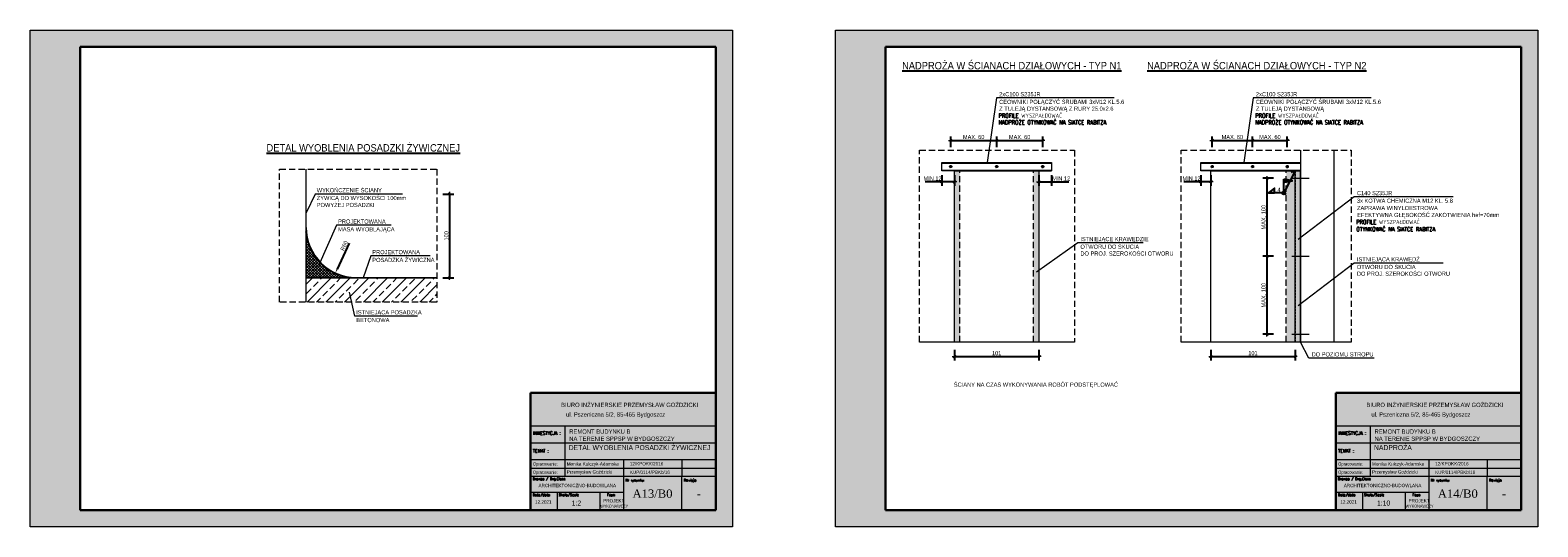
# Model space of a CAD drawing. Header units: millimetres. Extents: x 27490 to 108194, y -40520 to 41185.
# Tile 64 of 65: x 90163 to 108194, y -40520 to -34580. Entities that reach past the tile are written whole.
import ezdxf
from ezdxf.enums import TextEntityAlignment as Align

# ---------------------------------------------------------------- set-up
doc = ezdxf.new("R2010")
doc.units = ezdxf.units.MM
doc.linetypes.add('DASHED', pattern=[0.75, 0.5, -0.25])
doc.linetypes.add('DO', pattern=[0.8, 0.6, -0.1, 0, -0.1])
doc.layers.get('0').update_dxf_attribs({"lineweight": 18})
doc.layers.get('Defpoints').update_dxf_attribs({"lineweight": 18})
for name, color, linetype, lineweight in [('BA_txs', 2, 'Continuous', 18), ('BA_wym', 1, 'Continuous', 18), ('Cienka', 7, 'Continuous', 18), ('Layer1', 1, 'Continuous', 18), ('M_Elementy widokowe', 3, 'Continuous', 25), ('M_Teksty średnie', 2, 'Continuous', 25), ('PG_PODCIĄGI', 1, 'DASHED', 18), ('PG_SZRAF', 1, 'Continuous', 18), ('PG_WIDOKOWE_CIENKIE', 1, 'Continuous', 18), ('Przekrojowa', 60, 'Continuous', 18), ('TABC', 1, 'Continuous', 18), ('TABELKA', 7, 'Continuous', 18)]:
    doc.layers.add(name, color=color, linetype=linetype, lineweight=lineweight)
for name, color, linetype in [('BS_odn', 1, 'Continuous'), ('BS_sru', 7, 'Continuous'), ('BS_sym', 7, 'Continuous'), ('BZ_sym', 7, 'Continuous'), ('BZ_txg', 3, 'Continuous'), ('LDO', 1, 'DO'), ('SZRAF', 1, 'Continuous')]:
    doc.layers.add(name, color=color, linetype=linetype)
doc.styles.add('ARIAL', font='arial.ttf')
doc.styles.add('BIKTS', font='bikromsw.shx', dxfattribs={"width": 0.85})
doc.styles.add('BIKWYM', font='BIKROMSW.SHX', dxfattribs={"width": 0.8})
doc.styles.add('MCAD_TS', font='ROMANS.SHX', dxfattribs={"width": 0.8})
doc.styles.add('ROMANC', font='times.ttf', dxfattribs={"height": 20})
doc.styles.add('ROMANS', font='bikromsw.shx', dxfattribs={"width": 0.8})
doc.styles.add('SIMPLEX', font='SIMPLEX')
doc.dimstyles.new('BA_KR_20', dxfattribs={"dimtxt": 50, "dimasz": 2.333332, "dimexe": 48, "dimexo": 0, "dimgap": 0, "dimtad": 0, "dimdec": 1, "dimlfac": 0.1, "dimrnd": 0.5, "dimzin": 9, "dimdsep": 46, "dimtxsty": 'BIKWYM', "dimblk": 'WYM-KR', "dimcen": 0, "dimdle": 20, "dimclrd": 256, "dimclre": 256, "dimclrt": 7, "dimadec": 0, "dimazin": 0, "dimtfac": 0.033333, "dimtdec": 1, "dimtmove": 0, "dimatfit": 3, "dimldrblk": 'WYM-KR', "dimfxl": 80, "dimfxlon": 1, "dimtvp": 0.8, "dimtolj": 1, "dimarcsym": 0})

# ---------------------------------------------------------------- blocks, each defined once
blk = doc.blocks.new('WYM-KR')
at = {"color": 7, "linetype": 'ByBlock'}
blk.add_line((6.24, 6.24), (-6.24, -6.24), dxfattribs=at)
at = {"linetype": 'ByBlock'}
blk.add_line((11.52, 0), (-11.52, 0), dxfattribs=at)
blk = doc.blocks.new('*D690')
at = {"layer": 'BA_wym', "lineweight": -2, "transparency": 16777216}
for p, q in [((95100, -36540), (95228, -36540)), ((95180, -36543), (95180, -37538)), ((95100, -37540), (95228, -37540))]:
    blk.add_line(p, q, dxfattribs=at)
at = {"layer": 'Defpoints', "color": 0, "transparency": 16777216}
for p in [(93466, -36540), (93460, -37540), (95180, -37540)]:
    blk.add_point(p, dxfattribs=at)
at = {"layer": 'BA_wym', "lineweight": -2, "transparency": 16777216, "xscale": 2.333332, "yscale": 2.333332, "zscale": 2.333332}
for p, rotation in [((95180, -36540), 90), ((95180, -37540), 270)]:
    blk.add_blockref('WYM-KR', p, dxfattribs=dict(at, rotation=rotation))
at = {"layer": 'BA_wym', "color": 7, "transparency": 16777216, "insert": (95140, -37040), "char_height": 50, "attachment_point": 5, "rotation": 90, "style": 'BIKWYM'}
blk.add_mtext('\\A1;100', dxfattribs=at)
blk = doc.blocks.new('*D689')
at = {"layer": 'BA_wym', "lineweight": -2, "transparency": 16777216}
blk.add_line((93977, -37127), (93835, -37437), dxfattribs=at)
at = {"layer": 'BA_wym', "transparency": 16777216}
blk.add_solid([(93827, -37434), (93842, -37441), (93814, -37483)], dxfattribs=at)
at = {"layer": 'Defpoints', "color": 0, "transparency": 16777216}
for p in [(94064, -36938), (93814, -37483)]:
    blk.add_point(p, dxfattribs=at)
at = {"layer": 'BA_wym', "color": 7, "transparency": 16777216, "insert": (93919, -37158), "char_height": 50, "attachment_point": 5, "rotation": 65.3059, "style": 'BIKWYM'}
blk.add_mtext('\\A1;R60', dxfattribs=at)
blk = doc.blocks.new('eoprz')
blk = doc.blocks.new('A$C44d5f34b')
at = {"true_color": 0xffffff}
h = blk.add_hatch(color=7, dxfattribs=at)
h.dxf.hatch_style = 1
h.paths.add_polyline_path([(4200, 2970), (0, 2970), (0, 0), (4200, 0)])
h.paths.add_polyline_path([(300, 2870), (4100, 2870), (4100, 100), (300, 100)], flags=16)
at = {"layer": 'Cienka', "color": 1}
for p, q in [((0, 2970), (4200, 2970)), ((0, 0), (0, 2970)), ((4200, 2970), (4200, 0)), ((4200, 0), (0, 0))]:
    blk.add_line(p, q, dxfattribs=at)
at = {"layer": 'Przekrojowa', "color": 18, "lineweight": 30, "true_color": 0x000000}
for p, q in [((300, 100), (300, 2870)), ((300, 2870), (4100, 2870)), ((4100, 2870), (4100, 100)), ((4100, 100), (300, 100))]:
    blk.add_line(p, q, dxfattribs=at)
blk = doc.blocks.new('A$C38c5ed0e')
at = {"true_color": 0xffffff}
h = blk.add_hatch(color=7, dxfattribs=at)
h.dxf.hatch_style = 1
h.paths.add_polyline_path([(1107.2, 702), (0, 702), (0, 0), (1107.2, 0)])
at = {"layer": 'Przekrojowa', "color": 18, "lineweight": 30, "true_color": 0x000000}
for p, q in [((0, 0), (0, 702)), ((0, 702), (1107.2, 702))]:
    blk.add_line(p, q, dxfattribs=at)
blk = doc.blocks.new('TAB-SP')
at = {"color": 18, "true_color": 0x000000}
for p, q in [((-5536, 0), (-5536, 3510)), ((-5536, 3510), (0, 3510)), ((0, 3510), (0, 0)), ((-4506, 2008), (-4506, 2508)), ((-5536, 2008), (0, 2008)), ((-4506, 1014), (-4506, 2025)), ((-2760, 1508), (-2760, 531)), ((-1014, 1508), (-1014, 1008)), ((0, 1008), (-5536, 1008)), ((-5520, 1258), (0, 1258)), ((-4506, 1008), (-4506, 1014)), ((-1014, 0), (-1014, 1008)), ((-5536, 0), (0, 0))]:
    blk.add_line(p, q, dxfattribs=at)
at = {"color": 18, "linetype": 'Continuous', "true_color": 0x000000}
for p, q in [((0, 2508), (-5536, 2508)), ((0, 1508), (-5536, 1508)), ((-2760, 531), (-5536, 531)), ((-4733, 0), (-4733, 531)), ((-3457, 0), (-3457, 531)), ((-2760, 531), (-2760, 0))]:
    blk.add_line(p, q, dxfattribs=at)
at = {"color": 18, "true_color": 0x000000, "style": 'ROMANS', "width": 0.711769}
for p, p2 in [((-5470, 1333), (-4691, 1333)), ((-5470, 1083), (-4691, 1083))]:
    blk.add_text('Opracowanie: ', height=100, dxfattribs=at).set_placement(p, p2, align=Align.FIT)
at = {"color": 18, "true_color": 0x000000, "style": 'BIKTS', "width": 0.85}
for tag, p, height in [('TEMAT1', (-4383, 1811), 150), ('TEMAT2', (-4383, 1591), 150), ('PROJEKTOWAł1', (-4383, 1336), 100), ('UPR.NR1', (-2569, 1341), 100), ('PROJEKTOWAŁ2', (-4383, 1086), 100), ('UPR.NR2', (-2569, 1091), 100), ('BRANżA', (-4783, 686), 100), ('DATA', (-5403, 196), 100), ('SKALA', (-4363, 136), 150), ('UPR.NR4', (-3378, 73), 100), ('FAZA', (-3199, 242), 100)]:
    blk.add_attdef(tag, p, '', height=height, dxfattribs=at)
at = {"color": 18, "true_color": 0x000000, "style": 'ROMANC'}
for tag, p in [('NR', (-2075, 368)), ('REWIZJA', (-508, 368))]:
    blk.add_attdef(tag, text='', height=250, dxfattribs=at).set_placement(p, align=Align.CENTER)
at = {"layer": 'TABC', "color": 18, "linetype": 'Continuous', "true_color": 0x000000, "style": 'SIMPLEX'}
for s, p in [('Branża / Drg.Class', (-5478, 896)), ('Nr rysunku', (-2700, 859)), ('Rewizja', (-954, 859)), ('Date/data', (-5475, 418)), ('Skala/Scale', (-4696, 418)), ('Faza', (-3252, 421))]:
    blk.add_text(s, height=74.6, dxfattribs=at).set_placement(p)
at = {"layer": 'TABELKA', "color": 18, "true_color": 0x000000}
for s, height, style, width, p in [('BIURO INŻYNIERSKIE PRZEMYSŁAW GOŹDZICKI', 128.93, 'BIKTS', 0.85, (-4626, 3082)), ('ul. Pszeniczna 5/2, 85-465 Bydgoszcz', 128.93, 'BIKTS', 0.85, (-4477, 2795)), ('INWESTYCJA :', 105.6, 'SIMPLEX', 0.8, (-5470, 2248)), ('REMONT BUDYNKU B', 128.93, 'BIKTS', 0.85, (-4383, 2285)), ('TEMAT :', 105.6, 'SIMPLEX', 0.8, (-5470, 1721)), ('NA TERENIE SPPSP W BYDGOSZCZY', 128.93, 'BIKTS', 0.85, (-4383, 2070))]:
    blk.add_text(s, height=height, dxfattribs=dict(at, style=style, width=width)).set_placement(p)
blk = doc.blocks.new('OTWKR1')
for p, q in [((0.4, 0.4), (0.6, 0.6)), ((-0.6, -0.6), (-0.4, -0.4))]:
    blk.add_line(p, q)
blk = doc.blocks.new('OTWOSIE')
at = {"layer": 'LDO'}
for p, q in [((-0.9, 0), (0.9, 0)), ((0, -0.9), (0, 0.9))]:
    blk.add_line(p, q, dxfattribs=at)
blk = doc.blocks.new('OTW')
blk.add_circle((0, 0), 0.5)
blk = doc.blocks.new('OT3')
blk.add_blockref('OTW', (0, 0))
at = {"layer": 'SZRAF'}
blk.add_blockref('OTWOSIE', (0, 0), dxfattribs=at)
blk = doc.blocks.new('OT53')
for name in ['OT3', 'OTWKR1']:
    blk.add_blockref(name, (0, 0))
at = {"rotation": 270}
blk.add_blockref('OTWKR1', (0, 0), dxfattribs=at)
blk = doc.blocks.new('*D701')
at = {"layer": 'BA_wym', "lineweight": -2, "transparency": 16777216}
for p, q in [((101067, -36394), (100865, -36394)), ((101067, -36314), (101067, -36442)), ((101215, -36394), (101069, -36394)), ((101217, -36314), (101217, -36442))]:
    blk.add_line(p, q, dxfattribs=at)
at = {"layer": 'Defpoints', "color": 0, "transparency": 16777216}
for p in [(101067, -36262), (101217, -36262), (101217, -36394)]:
    blk.add_point(p, dxfattribs=at)
at = {"layer": 'BA_wym', "lineweight": -2, "transparency": 16777216, "xscale": 2.333332, "yscale": 2.333332, "zscale": 2.333332, "rotation": 180}
blk.add_blockref('WYM-KR', (101067, -36394), dxfattribs=at)
at = {"layer": 'BA_wym', "lineweight": -2, "transparency": 16777216, "xscale": 2.333332, "yscale": 2.333332, "zscale": 2.333332}
blk.add_blockref('WYM-KR', (101217, -36394), dxfattribs=at)
at = {"layer": 'BA_wym', "color": 7, "transparency": 16777216, "insert": (100955, -36354), "char_height": 50, "attachment_point": 5, "style": 'BIKWYM'}
blk.add_mtext('\\A1;MIN.12', dxfattribs=at)
blk = doc.blocks.new('*D702')
at = {"layer": 'BA_wym', "lineweight": -2, "transparency": 16777216}
for p, q in [((102227, -36314), (102227, -36442)), ((102229, -36394), (102375, -36394)), ((102377, -36314), (102377, -36442)), ((102377, -36394), (102583, -36394))]:
    blk.add_line(p, q, dxfattribs=at)
at = {"layer": 'Defpoints', "color": 0, "transparency": 16777216}
for p in [(102227, -36262), (102377, -36262), (102377, -36394)]:
    blk.add_point(p, dxfattribs=at)
at = {"layer": 'BA_wym', "lineweight": -2, "transparency": 16777216, "xscale": 2.333332, "yscale": 2.333332, "zscale": 2.333332, "rotation": 180}
blk.add_blockref('WYM-KR', (102227, -36394), dxfattribs=at)
at = {"layer": 'BA_wym', "lineweight": -2, "transparency": 16777216, "xscale": 2.333332, "yscale": 2.333332, "zscale": 2.333332}
blk.add_blockref('WYM-KR', (102377, -36394), dxfattribs=at)
at = {"layer": 'BA_wym', "color": 7, "transparency": 16777216, "insert": (102493, -36354), "char_height": 50, "attachment_point": 5, "style": 'BIKWYM'}
blk.add_mtext('\\A1;MIN.12', dxfattribs=at)
blk = doc.blocks.new('*D706')
at = {"layer": 'BA_wym', "lineweight": -2, "transparency": 16777216}
for p, q in [((101217, -38403), (101217, -38531)), ((102227, -38403), (102227, -38531)), ((101219, -38483), (102225, -38483))]:
    blk.add_line(p, q, dxfattribs=at)
at = {"layer": 'Defpoints', "color": 0, "transparency": 16777216}
for p in [(101217, -38312), (102227, -38312), (102227, -38483)]:
    blk.add_point(p, dxfattribs=at)
at = {"layer": 'BA_wym', "lineweight": -2, "transparency": 16777216, "xscale": 2.333332, "yscale": 2.333332, "zscale": 2.333332, "rotation": 180}
blk.add_blockref('WYM-KR', (101217, -38483), dxfattribs=at)
at = {"layer": 'BA_wym', "lineweight": -2, "transparency": 16777216, "xscale": 2.333332, "yscale": 2.333332, "zscale": 2.333332}
blk.add_blockref('WYM-KR', (102227, -38483), dxfattribs=at)
at = {"layer": 'BA_wym', "color": 7, "transparency": 16777216, "insert": (101722, -38443), "char_height": 50, "attachment_point": 5, "style": 'BIKWYM'}
blk.add_mtext('\\A1;101', dxfattribs=at)
blk = doc.blocks.new('*D707')
at = {"layer": 'BA_wym', "lineweight": -2, "transparency": 16777216}
for p, q in [((101172, -35978), (101172, -35850)), ((101722, -35978), (101722, -35850)), ((101174, -35898), (101720, -35898))]:
    blk.add_line(p, q, dxfattribs=at)
at = {"layer": 'Defpoints', "color": 0, "transparency": 16777216}
for p in [(101722, -35898), (101172, -36212), (101722, -36212)]:
    blk.add_point(p, dxfattribs=at)
at = {"layer": 'BA_wym', "lineweight": -2, "transparency": 16777216, "xscale": 2.333332, "yscale": 2.333332, "zscale": 2.333332, "rotation": 180}
blk.add_blockref('WYM-KR', (101172, -35898), dxfattribs=at)
at = {"layer": 'BA_wym', "lineweight": -2, "transparency": 16777216, "xscale": 2.333332, "yscale": 2.333332, "zscale": 2.333332}
blk.add_blockref('WYM-KR', (101722, -35898), dxfattribs=at)
at = {"layer": 'BA_wym', "color": 7, "transparency": 16777216, "insert": (101447, -35858), "char_height": 50, "attachment_point": 5, "style": 'BIKWYM'}
blk.add_mtext('\\A1;MAX. 60', dxfattribs=at)
blk = doc.blocks.new('*D708')
at = {"layer": 'BA_wym', "lineweight": -2, "transparency": 16777216}
for p, q in [((101722, -35978), (101722, -35850)), ((102272, -35978), (102272, -35850)), ((101724, -35898), (102270, -35898))]:
    blk.add_line(p, q, dxfattribs=at)
at = {"layer": 'Defpoints', "color": 0, "transparency": 16777216}
for p in [(102272, -35898), (101722, -36212), (102272, -36212)]:
    blk.add_point(p, dxfattribs=at)
at = {"layer": 'BA_wym', "lineweight": -2, "transparency": 16777216, "xscale": 2.333332, "yscale": 2.333332, "zscale": 2.333332, "rotation": 180}
blk.add_blockref('WYM-KR', (101722, -35898), dxfattribs=at)
at = {"layer": 'BA_wym', "lineweight": -2, "transparency": 16777216, "xscale": 2.333332, "yscale": 2.333332, "zscale": 2.333332}
blk.add_blockref('WYM-KR', (102272, -35898), dxfattribs=at)
at = {"layer": 'BA_wym', "color": 7, "transparency": 16777216, "insert": (101997, -35858), "char_height": 50, "attachment_point": 5, "style": 'BIKWYM'}
blk.add_mtext('\\A1;MAX. 60', dxfattribs=at)
blk = doc.blocks.new('*D703')
at = {"layer": 'BA_wym', "lineweight": -2, "transparency": 16777216}
for p, q in [((104165, -36394), (103962, -36394)), ((104165, -36314), (104165, -36442)), ((104282, -36394), (104167, -36394)), ((104285, -36314), (104285, -36442))]:
    blk.add_line(p, q, dxfattribs=at)
at = {"layer": 'Defpoints', "color": 0, "transparency": 16777216}
for p in [(104165, -36262), (104285, -36262), (104285, -36394)]:
    blk.add_point(p, dxfattribs=at)
at = {"layer": 'BA_wym', "lineweight": -2, "transparency": 16777216, "xscale": 2.333332, "yscale": 2.333332, "zscale": 2.333332, "rotation": 180}
blk.add_blockref('WYM-KR', (104165, -36394), dxfattribs=at)
at = {"layer": 'BA_wym', "lineweight": -2, "transparency": 16777216, "xscale": 2.333332, "yscale": 2.333332, "zscale": 2.333332}
blk.add_blockref('WYM-KR', (104285, -36394), dxfattribs=at)
at = {"layer": 'BA_wym', "color": 7, "transparency": 16777216, "insert": (104052, -36354), "char_height": 50, "attachment_point": 5, "style": 'BIKWYM'}
blk.add_mtext('\\A1;MIN.12', dxfattribs=at)
blk = doc.blocks.new('*D709')
at = {"layer": 'BA_wym', "lineweight": -2, "transparency": 16777216}
for p, q in [((104285, -38403), (104285, -38531)), ((105290, -38403), (105290, -38531)), ((104287, -38483), (105287, -38483))]:
    blk.add_line(p, q, dxfattribs=at)
at = {"layer": 'Defpoints', "color": 0, "transparency": 16777216}
for p in [(104285, -38312), (105290, -38312), (105290, -38483)]:
    blk.add_point(p, dxfattribs=at)
at = {"layer": 'BA_wym', "lineweight": -2, "transparency": 16777216, "xscale": 2.333332, "yscale": 2.333332, "zscale": 2.333332, "rotation": 180}
blk.add_blockref('WYM-KR', (104285, -38483), dxfattribs=at)
at = {"layer": 'BA_wym', "lineweight": -2, "transparency": 16777216, "xscale": 2.333332, "yscale": 2.333332, "zscale": 2.333332}
blk.add_blockref('WYM-KR', (105290, -38483), dxfattribs=at)
at = {"layer": 'BA_wym', "color": 7, "transparency": 16777216, "insert": (104787, -38443), "char_height": 50, "attachment_point": 5, "style": 'BIKWYM'}
blk.add_mtext('\\A1;101', dxfattribs=at)
blk = doc.blocks.new('*D710')
at = {"layer": 'BA_wym', "lineweight": -2, "transparency": 16777216}
for p, q in [((104300, -35978), (104300, -35850)), ((104783, -35978), (104783, -35850)), ((104302, -35898), (104781, -35898))]:
    blk.add_line(p, q, dxfattribs=at)
at = {"layer": 'Defpoints', "color": 0, "transparency": 16777216}
for p in [(104783, -35898), (104300, -36212), (104783, -36212)]:
    blk.add_point(p, dxfattribs=at)
at = {"layer": 'BA_wym', "lineweight": -2, "transparency": 16777216, "xscale": 2.333332, "yscale": 2.333332, "zscale": 2.333332, "rotation": 180}
blk.add_blockref('WYM-KR', (104300, -35898), dxfattribs=at)
at = {"layer": 'BA_wym', "lineweight": -2, "transparency": 16777216, "xscale": 2.333332, "yscale": 2.333332, "zscale": 2.333332}
blk.add_blockref('WYM-KR', (104783, -35898), dxfattribs=at)
at = {"layer": 'BA_wym', "color": 7, "transparency": 16777216, "insert": (104541, -35858), "char_height": 50, "attachment_point": 5, "style": 'BIKWYM'}
blk.add_mtext('\\A1;MAX. 60', dxfattribs=at)
blk = doc.blocks.new('*D711')
at = {"layer": 'BA_wym', "lineweight": -2, "transparency": 16777216}
for p, q in [((104783, -35978), (104783, -35850)), ((105197, -35978), (105197, -35850)), ((104785, -35898), (105195, -35898))]:
    blk.add_line(p, q, dxfattribs=at)
at = {"layer": 'Defpoints', "color": 0, "transparency": 16777216}
for p in [(105197, -35898), (104783, -36212), (105197, -36212)]:
    blk.add_point(p, dxfattribs=at)
at = {"layer": 'BA_wym', "lineweight": -2, "transparency": 16777216, "xscale": 2.333332, "yscale": 2.333332, "zscale": 2.333332, "rotation": 180}
blk.add_blockref('WYM-KR', (104783, -35898), dxfattribs=at)
at = {"layer": 'BA_wym', "lineweight": -2, "transparency": 16777216, "xscale": 2.333332, "yscale": 2.333332, "zscale": 2.333332}
blk.add_blockref('WYM-KR', (105197, -35898), dxfattribs=at)
at = {"layer": 'BA_wym', "color": 7, "transparency": 16777216, "insert": (104990, -35858), "char_height": 50, "attachment_point": 5, "style": 'BIKWYM'}
blk.add_mtext('\\A1;MAX. 60', dxfattribs=at)
blk = doc.blocks.new('*D704')
at = {"layer": 'BA_wym', "lineweight": -2, "transparency": 16777216}
for p, q in [((105034, -36351), (104906, -36351)), ((104954, -36353), (104954, -37282)), ((105034, -37284), (104906, -37284))]:
    blk.add_line(p, q, dxfattribs=at)
at = {"layer": 'Defpoints', "color": 0, "transparency": 16777216}
for p in [(105360, -36351), (104954, -37284), (105360, -37284)]:
    blk.add_point(p, dxfattribs=at)
at = {"layer": 'BA_wym', "lineweight": -2, "transparency": 16777216, "xscale": 2.333332, "yscale": 2.333332, "zscale": 2.333332}
for p, rotation in [((104954, -36351), 90), ((104954, -37284), 270)]:
    blk.add_blockref('WYM-KR', p, dxfattribs=dict(at, rotation=rotation))
at = {"layer": 'BA_wym', "color": 7, "transparency": 16777216, "insert": (104914, -36817), "char_height": 50, "attachment_point": 5, "rotation": 90, "style": 'BIKWYM'}
blk.add_mtext('\\A1;MAX. 100', dxfattribs=at)
blk = doc.blocks.new('*D705')
at = {"layer": 'BA_wym', "lineweight": -2, "transparency": 16777216}
for p, q in [((105034, -37284), (104906, -37284)), ((104954, -37286), (104954, -38214)), ((105034, -38217), (104906, -38217))]:
    blk.add_line(p, q, dxfattribs=at)
at = {"layer": 'Defpoints', "color": 0, "transparency": 16777216}
for p in [(105360, -37284), (104954, -38217), (105360, -38217)]:
    blk.add_point(p, dxfattribs=at)
at = {"layer": 'BA_wym', "lineweight": -2, "transparency": 16777216, "xscale": 2.333332, "yscale": 2.333332, "zscale": 2.333332}
for p, rotation in [((104954, -37284), 90), ((104954, -38217), 270)]:
    blk.add_blockref('WYM-KR', p, dxfattribs=dict(at, rotation=rotation))
at = {"layer": 'BA_wym', "color": 7, "transparency": 16777216, "insert": (104914, -37750), "char_height": 50, "attachment_point": 5, "rotation": 90, "style": 'BIKWYM'}
blk.add_mtext('\\A1;MAX. 100', dxfattribs=at)
blk = doc.blocks.new('ESP')
at = {"style": 'ROMANS', "width": 0.85}
for tag, p in [('GR1', (-0.75, 0.29)), ('GR2', (-0.75, -1.23))]:
    blk.add_attdef(tag, text='', height=1, dxfattribs=at).set_placement(p, align=Align.RIGHT)
for tag, p in [('DL1', (1.75, 0.29)), ('DL2', (1.75, -1.23))]:
    blk.add_attdef(tag, p, '', height=1, dxfattribs=at)
blk = doc.blocks.new('B-SP10')
blk.add_lwpolyline([(0, 0), (0, 1.18), (0, 1.18), (1.43, 0)], close=True)
blk = doc.blocks.new('so-st2')
blk.add_line((0, 0), (0.85, 0.48))
blk = doc.blocks.new('CHOR')
for p, q in [((0, 0), (0, 0.826)), ((0, 0.826), (0.526, 0.723)), ((0.068, 0.813), (0, 0.813)), ((0.119, 0.803), (0, 0.803)), ((0.17, 0.793), (0, 0.793)), ((0.22, 0.783), (0, 0.783)), ((0.271, 0.773), (0, 0.773)), ((0.322, 0.763), (0, 0.763)), ((0.373, 0.753), (0, 0.753)), ((0.424, 0.743), (0, 0.743)), ((0.475, 0.733), (0, 0.733)), ((0.526, 0.723), (0, 0.62)), ((0.526, 0.723), (0, 0.723)), ((0.475, 0.713), (0, 0.713)), ((0.424, 0.703), (0, 0.703)), ((0.373, 0.693), (0, 0.693)), ((0.322, 0.683), (0, 0.683)), ((0.271, 0.673), (0, 0.673)), ((0.22, 0.663), (0, 0.663)), ((0.17, 0.653), (0, 0.653)), ((0.119, 0.643), (0, 0.643)), ((0.068, 0.633), (0, 0.633))]:
    blk.add_line(p, q)
blk = doc.blocks.new('EOBW')
blk.add_circle((0, 0), 0.0905)

msp = doc.modelspace()

# ---------------------------------------------------------------- hatches: boundary and pattern name
at = {"layer": 'PG_SZRAF'}
h = msp.add_hatch(dxfattribs=at)
h.set_pattern_fill('AR-SAND', color=256, scale=0.83)
h.set_pattern_definition([(37.5, (62416.896, -45682.42), (-1.328026, 40.6213), [0, -32.04464, 0, -35.8394, 0, -34.25825]), (7.5, (62416.896, -45682.42), (37.31043, 59.49648), [0, -17.28724, 0, -28.88234, 0, -11.06805]), (327.5, (62390.965, -45682.42), (65.652367, 0.119286), [0, -10.541, 0, -37.9476, 0, -49.5427]), (317.5, (62390.965, -45682.42), (63.375186, 18.50313), [0, -5.2705, 0, -24.87676, 0, -28.4607])])
h.paths.add_polyline_path([(101282.09, -36261.73), (101217.05, -36261.73), (101217.05, -38311.73), (101282.09, -38311.73)])
h.paths.add_polyline_path([(102162.09, -38311.73), (102227.05, -38311.73), (102227.05, -36261.73), (102162.09, -36261.73)])
h = msp.add_hatch(dxfattribs=at)
h.set_pattern_fill('AR-SAND', color=256, scale=0.83)
h.set_pattern_definition([(37.5, (65544.664, -45682.42), (-1.328026, 40.6213), [0, -32.04464, 0, -35.8394, 0, -34.25825]), (7.5, (65544.664, -45682.42), (37.31043, 59.49648), [0, -17.28724, 0, -28.88234, 0, -11.06805]), (327.5, (65518.734, -45682.42), (65.652367, 0.119286), [0, -10.541, 0, -37.9476, 0, -49.5427]), (317.5, (65518.734, -45682.42), (63.375186, 18.50313), [0, -5.2705, 0, -24.87676, 0, -28.4607])])
h.paths.add_polyline_path([(105354.82, -36261.73), (105184.82, -36261.73), (105184.82, -38311.73), (105354.82, -38311.73)])
at = {"layer": 'PG_SZRAF', "true_color": 0x000000}
h = msp.add_hatch(dxfattribs=at)
h.set_pattern_fill('ANSI37', color=18, scale=7.5)
h.set_pattern_definition([(45, (65543.682, -46455.908), (-16.83798, 16.83798), []), (135, (65543.682, -46455.908), (-16.83798, -16.83798), [])])
h.paths.add_polyline_path([(93459.7, -36940.23), (93459.7, -37537.23), (93977.85, -37537.23, -0.37344022)])
h = msp.add_hatch(dxfattribs=at)
h.set_pattern_fill('ANSI33', color=18, scale=25)
h.set_pattern_definition([(45, (65543.68, -46455.91), (-112.2532, 112.2532), []), (45, (65655.94, -46455.91), (-112.2532, 112.2532), [79.375, -39.6875])])
h.paths.add_polyline_path([(95027.65, -37832.26), (95027.65, -37543.23), (93459.7, -37543.23), (93459.7, -37832.26)])

# ---------------------------------------------------------------- linework, layer by layer
for p, q in [((105354.82, -36015.26), (105354.82, -38311.73)), ((105754.82, -36015.26), (105754.82, -38311.73)), ((101217.05, -38311.73), (101217.05, -36261.73)), ((101217.05, -36261.73), (102227.05, -36261.73)), ((101217.05, -36261.73), (102227.05, -36261.73)), ((102227.05, -36261.73), (102227.05, -38311.73)), ((104284.82, -38311.73), (104284.82, -36261.73)), ((104284.82, -36261.73), (105354.82, -36261.73)), ((104344.82, -36261.73), (105354.82, -36261.73)), ((105250.42, -36351.14), (105459.22, -36351.14)), ((105250.42, -37283.85), (105459.22, -37283.85)), ((105250.42, -38216.55), (105459.22, -38216.55)), ((102651.76, -38311.73), (100798.63, -38311.73)), ((105960.59, -38311.73), (103926.4, -38311.73))]:
    msp.add_line(p, q)
at = {"color": 18, "true_color": 0x000000}
msp.add_lwpolyline([(90163.02, -34579.84), (98563.02, -34579.84), (98563.02, -40519.84), (90163.02, -40519.84)], close=True, dxfattribs=at)
msp.add_lwpolyline([(99793.99, -34579.84), (108193.99, -34579.84), (108193.99, -40519.84), (99793.99, -40519.84)], close=True)
msp.add_lwpolyline([(99793.99, -34579.84), (108193.99, -34579.84), (108193.99, -40519.84), (99793.99, -40519.84)], close=True)
at = {"layer": 'BS_odn'}
msp.add_lwpolyline([(105289.79, -36261.73), (105155.08, -36526.7), (104945.8, -36526.7)], dxfattribs=at)
at = {"layer": 'Layer1', "linetype": 'DASHED', "ltscale": 10}
for centre, radius in [((101172.05, -36211.73), 12.5), ((101172.05, -36211.73), 9.9), ((101722.05, -36211.73), 12.5), ((101722.05, -36211.73), 9.9), ((102272.05, -36211.73), 12.5), ((102272.05, -36211.73), 9.9), ((104299.82, -36211.73), 12.5), ((104299.82, -36211.73), 9.9), ((104782.9, -36211.73), 12.5), ((104782.9, -36211.73), 9.9), ((105197.19, -36211.73), 12.5), ((105197.19, -36211.73), 9.9)]:
    msp.add_circle(centre, radius, dxfattribs=at)
at = {"layer": 'M_Elementy widokowe', "lineweight": 0}
for p, q in [((101067.05, -36261.73), (101067.05, -36161.73)), ((101067.05, -36161.73), (102377.05, -36161.73)), ((101067.05, -36170.23), (102377.05, -36170.23)), ((102377.05, -36161.73), (102377.05, -36261.73)), ((104164.82, -36261.73), (104164.82, -36161.73)), ((104164.82, -36161.73), (105354.82, -36161.73)), ((104164.82, -36170.23), (105354.82, -36170.23)), ((105354.82, -36161.73), (105354.82, -36261.73)), ((101067.05, -36253.23), (102377.05, -36253.23)), ((101217.05, -36261.73), (101067.05, -36261.73)), ((102227.05, -36261.73), (102377.05, -36261.73)), ((104164.82, -36253.23), (105354.82, -36253.23)), ((104344.82, -36261.73), (104164.82, -36261.73)), ((105289.79, -38311.73), (105289.79, -36261.73)), ((105354.82, -36261.73), (105354.82, -36261.73)), ((105354.82, -38311.73), (105354.82, -36261.73))]:
    msp.add_line(p, q, dxfattribs=at)
at = {"layer": 'PG_PODCIĄGI', "ltscale": 150}
for p, q in [((101282.09, -38311.73), (101282.09, -36261.73)), ((102162.09, -38311.73), (102162.09, -36261.73)), ((105184.82, -38311.73), (105184.82, -36261.73))]:
    msp.add_line(p, q, dxfattribs=at)
at = {"layer": 'PG_PODCIĄGI', "ltscale": 50}
msp.add_line((105296.79, -38311.73), (105296.79, -36261.73), dxfattribs=at)
at = {"layer": 'PG_PODCIĄGI', "ltscale": 150}
for points in [[(100798.63, -38311.73), (100798.63, -36015.26), (102651.76, -36015.26), (102651.76, -38311.73)], [(103926.4, -38311.73), (103926.4, -36015.26), (105960.59, -36015.26), (105960.59, -38311.73)]]:
    msp.add_lwpolyline(points, dxfattribs=at)
at = {"layer": 'PG_PODCIĄGI', "color": 18, "ltscale": 150, "true_color": 0x000000}
msp.add_lwpolyline([(93146.51, -36242.43), (95027.65, -36242.43), (95027.65, -37832.26), (93146.51, -37832.26)], close=True, dxfattribs=at)
at = {"layer": 'PG_WIDOKOWE_CIENKIE', "color": 18, "true_color": 0x000000}
for p, q in [((93459.7, -36242.43), (93459.7, -37832.26)), ((93465.7, -36540.23), (93459.7, -36540.23)), ((93465.7, -36940.23), (93465.7, -36540.23)), ((93459.7, -37537.23), (93977.85, -37537.23)), ((93459.7, -37543.23), (93459.7, -37540.23)), ((93459.7, -37543.23), (95027.65, -37543.23)), ((94062.7, -37537.23), (95027.65, -37537.23))]:
    msp.add_line(p, q, dxfattribs=at)
at = {"layer": 'PG_WIDOKOWE_CIENKIE'}
for points in [[(103129.02, -35390.97), (101720.32, -35390.97), (101608.87, -36161.73)], [(106198.93, -35390.97), (104790.24, -35390.97), (104678.78, -36161.73)], [(107182.93, -36573.43), (105998.42, -36573.43), (105327.51, -37084.86)], [(103472.23, -37123.57), (102691.69, -37123.57), (102199.74, -37474.85)], [(107062.31, -37365.3), (105998.42, -37365.3), (105327.51, -37876.73)], [(106237.37, -38502.49), (105456.84, -38502.49), (105354.82, -38311.73)]]:
    msp.add_lwpolyline(points, dxfattribs=at)
at = {"layer": 'PG_WIDOKOWE_CIENKIE', "color": 18, "true_color": 0x000000}
for points in [[(94614.93, -36539.42), (93571.29, -36539.42), (93465.7, -36765.44)], [(94479.83, -36913.69), (93825.77, -36913.69), (93611.97, -37399.91)], [(94945.15, -37279.83), (94235.68, -37279.83), (94143.7, -37541.11)], [(94796.98, -37999.34), (94044.07, -37999.34), (93984.04, -37713.09)]]:
    msp.add_lwpolyline(points, dxfattribs=at)
for radius, end in [(603, 261.910618), (597, 270)]:
    msp.add_arc((94062.7, -36940.23), radius, 180, end, dxfattribs=at)

# ---------------------------------------------------------------- block references
at = {"color": 18, "true_color": 0x000000}
ref = msp.add_blockref('TAB-SP', (98363.02, -40319.84), dxfattribs=dict(at, xscale=0.3999999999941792, yscale=0.3999999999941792, zscale=0.3999999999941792))
ref.add_attrib('TEMAT1', 'DETAL WYOBLENIA POSADZKI ŻYWICZNEJ', (96603.15, -39601.9), dxfattribs={"color": 250, "height": 59.9999, "style": 'BIKTS', "width": 0.85})
ref.add_attrib('PROJEKTOWAł1', 'Przemysław Goździcki', (96580.6, -39882.46), dxfattribs={"color": 250, "height": 40, "style": 'BIKTS', "width": 0.85})
ref.add_attrib('UPR.NR1', 'KUP/0114/PBKb/16', (97335.55, -39886.5), dxfattribs={"color": 250, "height": 40, "style": 'BIKTS', "width": 0.85})
ref.add_attrib('PROJEKTOWAł2', 'Monika Kulczyk-Adamska', (96580.6, -39786.77), dxfattribs={"color": 250, "height": 40, "style": 'BIKTS', "width": 0.85})
ref.add_attrib('UPR.NR2', '12/KPOKK/2016', (97335.55, -39784.88), dxfattribs={"color": 250, "height": 40, "style": 'BIKTS', "width": 0.85})
ref.add_attrib('UPR.NR4', 'WYKONAWCZY', (96981.9, -40290.49), dxfattribs={"color": 250, "height": 36, "style": 'BIKTS', "width": 0.75})
ref.add_attrib('BRANżA', 'ARCHITEKTONICZNO-BUDOWLANA', (96242.57, -40045.32), dxfattribs={"color": 250, "height": 40, "style": 'BIKTS', "width": 0.85})
ref.add_attrib('DATA', '12.2021', (96201.73, -40241.32), dxfattribs={"color": 250, "height": 40, "style": 'BIKTS', "width": 0.85})
ref.add_attrib('SKALA', '1:2', (96639.38, -40265.32), dxfattribs={"color": 250, "height": 60, "style": 'BIKTS', "width": 0.85})
ref.add_attrib('FAZA', 'PROJEKT ', (97016.94, -40227.7), dxfattribs={"color": 250, "height": 40, "style": 'BIKTS', "width": 0.85})
ref.add_attrib('NR', 'A13/B0', dxfattribs={"color": 250, "height": 100, "style": 'ROMANC'}).set_placement((97605.81, -40172.75), align=Align.CENTER)
ref.add_attrib('REWIZJA', '-', dxfattribs={"color": 250, "height": 100, "style": 'ROMANC'}).set_placement((98159.62, -40172.75), align=Align.CENTER)
ref = msp.add_blockref('TAB-SP', (107993.99, -40319.84), dxfattribs=dict(at, xscale=0.3999999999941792, yscale=0.3999999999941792, zscale=0.3999999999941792))
ref.add_attrib('TEMAT1', 'NADPROŻA', (106234.13, -39601.9), dxfattribs={"color": 250, "height": 60, "style": 'BIKTS', "width": 0.85})
ref.add_attrib('PROJEKTOWAł1', 'Przemysław Goździcki', (106211.57, -39882.46), dxfattribs={"color": 250, "height": 40, "style": 'BIKTS', "width": 0.85})
ref.add_attrib('UPR.NR1', 'KUP/0114/PBKb/16', (106966.52, -39886.5), dxfattribs={"color": 250, "height": 40, "style": 'BIKTS', "width": 0.85})
ref.add_attrib('PROJEKTOWAł2', 'Monika Kulczyk-Adamska', (106211.57, -39786.77), dxfattribs={"color": 250, "height": 40, "style": 'BIKTS', "width": 0.85})
ref.add_attrib('UPR.NR2', '12/KPOKK/2016', (106966.52, -39784.88), dxfattribs={"color": 250, "height": 40, "style": 'BIKTS', "width": 0.85})
ref.add_attrib('UPR.NR4', 'WYKONAWCZY', (106612.88, -40290.49), dxfattribs={"color": 250, "height": 36, "style": 'BIKTS', "width": 0.75})
ref.add_attrib('BRANżA', 'ARCHITEKTONICZNO-BUDOWLANA', (105873.55, -40045.32), dxfattribs={"color": 250, "height": 40, "style": 'BIKTS', "width": 0.85})
ref.add_attrib('DATA', '12.2021', (105832.71, -40241.32), dxfattribs={"color": 250, "height": 40, "style": 'BIKTS', "width": 0.85})
ref.add_attrib('SKALA', '1:10', (106270.35, -40265.32), dxfattribs={"color": 250, "height": 60, "style": 'BIKTS', "width": 0.85})
ref.add_attrib('FAZA', 'PROJEKT ', (106647.91, -40227.7), dxfattribs={"color": 250, "height": 40, "style": 'BIKTS', "width": 0.85})
ref.add_attrib('NR', 'A14/B0', dxfattribs={"color": 250, "height": 100, "style": 'ROMANC'}).set_placement((107236.78, -40172.75), align=Align.CENTER)
ref.add_attrib('REWIZJA', '-', dxfattribs={"color": 250, "height": 100, "style": 'ROMANC'}).set_placement((107790.6, -40172.75), align=Align.CENTER)
at = {"layer": 'BS_odn', "xscale": 49.99999999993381, "yscale": 49.99999999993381, "zscale": 49.99999999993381, "rotation": 173.321516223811}
msp.add_blockref('so-st2', (105289.79, -36261.73), dxfattribs=at)
at = {"layer": 'BS_sru', "yscale": 13.99991692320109, "zscale": 13.99991692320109}
for p, xscale, rotation in [((101172.05, -36211.73), 13.99991692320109, 90), ((101722.05, -36211.73), 13.99991692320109, 90), ((102272.05, -36211.73), -13.99991692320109, 270), ((104299.82, -36211.73), 13.99991692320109, 90), ((104782.9, -36211.73), 13.99991692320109, 90), ((105197.19, -36211.73), -13.99991692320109, 270)]:
    msp.add_blockref('OT53', p, dxfattribs=dict(at, xscale=xscale, rotation=rotation))
at = {"layer": 'BS_sym'}
for name, p, xscale, yscale, zscale in [('CHOR', (105155.08, -36526.7), 200, 200, 200), ('B-SP10', (105045.8, -36526.7), -50, 50, 50), ('EOBW', (105156.04, -36526.7), 200, 200, 200)]:
    msp.add_blockref(name, p, dxfattribs=dict(at, xscale=xscale, yscale=yscale, zscale=zscale))
ref = msp.add_blockref('ESP', (105045.8, -36526.7), dxfattribs=dict(at, xscale=-50, yscale=50, zscale=50))
ref.add_attrib('GR1', '4', dxfattribs={"layer": '0', "height": 50, "style": 'ROMANS', "width": 0.85}).set_placement((105117.71, -36512.25), align=Align.RIGHT)
at = {"layer": 'BZ_sym'}
ref = msp.add_blockref('eoprz', (101902.63, -35075.28), dxfattribs=dict(at, xscale=5.0625, yscale=5.0625, zscale=5.0625))
ref.add_attrib('Nazwa', '%%uNADPROŻA W ŚCIANACH DZIAŁOWYCH - TYP N1', dxfattribs={"layer": 'BZ_txg', "height": 88.5938, "style": 'ARIAL', "width": 0.9}).set_placement((101902.63, -35004.41), align=Align.MIDDLE_CENTER)
ref = msp.add_blockref('eoprz', (104832.59, -35075.28), dxfattribs=dict(at, xscale=5.0625, yscale=5.0625, zscale=5.0625))
ref.add_attrib('Nazwa', '%%uNADPROŻA W ŚCIANACH DZIAŁOWYCH - TYP N2', dxfattribs={"layer": 'BZ_txg', "height": 88.5938, "style": 'ARIAL', "width": 0.9}).set_placement((104832.59, -35004.41), align=Align.MIDDLE_CENTER)
at = {"layer": 'BZ_sym', "color": 18, "true_color": 0x000000}
ref = msp.add_blockref('eoprz', (94146.66, -36058.11), dxfattribs=dict(at, xscale=5.0625, yscale=5.0625, zscale=5.0625))
ref.add_attrib('Nazwa', '%%uDETAL WYOBLENIA POSADZKI ŻYWICZNEJ', dxfattribs={"layer": 'BZ_txg', "height": 88.5938, "style": 'ARIAL', "width": 0.9}).set_placement((94146.66, -35987.24), align=Align.MIDDLE_CENTER)
at = {"layer": 'PG_WIDOKOWE_CIENKIE', "color": 18, "lineweight": 30, "true_color": 0x000000, "xscale": 2, "yscale": 2, "zscale": 2}
for name, p in [('A$C44d5f34b', (90163.02, -40519.84)), ('A$C38c5ed0e', (96148.58, -40319.84)), ('A$C38c5ed0e', (105779.55, -40319.84))]:
    msp.add_blockref(name, p, dxfattribs=at)
at = {"layer": 'PG_WIDOKOWE_CIENKIE', "color": 6, "lineweight": 30, "xscale": 2, "yscale": 2, "zscale": 2}
msp.add_blockref('A$C44d5f34b', (99794, -40519.84), dxfattribs=at)

# ---------------------------------------------------------------- texts
at = {"layer": 'BA_txs', "ltscale": 0.2, "style": 'BIKTS', "width": 0.85}
for s, p in [('2xC100 S235JR', (101751.96, -35370.83)), ('2xC100 S235JR', (104821.87, -35370.83)), ('Z TULEJĄ DYSTANSOWĄ Z RURY 25.0x2.6', (101751.96, -35543.6)), ('CEOWNIKI POŁĄCZYĆ ŚRUBAMI 3xM12 KL.5.6', (101751.96, -35462.38)), ('Z TULEJĄ DYSTANSOWĄ ', (104821.87, -35543.6)), ('CEOWNIKI POŁĄCZYĆ ŚRUBAMI 3xM12 KL.5.6', (104821.87, -35462.38)), ('3x KOTWA CHEMICZNA M12 KL. 5.8', (106030.05, -36644.84)), ('C140 S235JR', (106030.05, -36553.29)), ('ZAPRAWA WINYLOESTROWA', (106031.44, -36731.76)), ('EFEKTYWNA GŁĘBOKOŚĆ ZAKOTWIENIA hef=70mm', (106033.29, -36814.94)), ('ISTNIEJĄCE KRAWĘDZIE', (102723.33, -37103.43)), ('OTWORU DO SKUCIA', (102723.33, -37194.97)), ('DO PROJ. SZEROKOŚCI OTWORU', (102723.33, -37276.2)), ('ISTNIEJĄCA KRAWĘDŹ', (106030.05, -37345.16)), ('OTWORU DO SKUCIA', (106030.05, -37436.71)), ('DO PROJ. SZEROKOŚCI OTWORU', (106030.05, -37517.93)), ('DO POZIOMU STROPU', (105488.47, -38482.36)), ('ŚCIANY NA CZAS WYKONYWANIA ROBÓT PODSTĘPLOWAĆ', (101209.66, -38843.98))]:
    msp.add_text(s, height=50, dxfattribs=at).set_placement(p)
at = {"layer": 'BA_txs', "color": 18, "ltscale": 0.2, "true_color": 0x000000, "style": 'BIKTS', "width": 0.85}
for s, p in [('WYKOŃCZENIE ŚCIANY', (93590.82, -36519.28)), ('ŻYWICĄ DO WYSOKOŚCI 100mm', (93590.82, -36612.02)), ('POWYŻEJ POSADZKI', (93590.82, -36695.22)), ('PROJEKTOWANA', (93845.3, -36893.55)), ('MASA WYOBLAJĄCA', (93845.3, -36986.29)), ('PROJEKTOWANA', (94255.21, -37259.69)), ('POSADZKA ŻYWICZNA', (94255.21, -37352.42)), ('ISTNIEJĄCA POSADZKA', (94063.6, -37979.2)), ('BETONOWA', (94063.6, -38071.94))]:
    msp.add_text(s, height=50, dxfattribs=at).set_placement(p)
at = {"layer": 'M_Teksty średnie', "style": 'MCAD_TS', "width": 0.8}
for s, p in [('PROFILE WYSZPAŁDOWAĆ', (101745.16, -35626.64)), ('NADPROŻE OTYNKOWAĆ NA SIATCE RABITZA', (101745.16, -35707.65)), ('PROFILE WYSZPAŁDOWAĆ', (104815.08, -35626.64)), ('NADPROŻE OTYNKOWAĆ NA SIATCE RABITZA', (104815.08, -35707.65)), ('OTYNKOWAĆ NA SIATCE RABITZA', (106022.63, -36985.45)), ('PROFILE WYSZPAŁDOWAĆ', (106022.63, -36898.46))]:
    msp.add_text(s, height=50, dxfattribs=at).set_placement(p)

# ---------------------------------------------------------------- dimensions: what is measured, and where the dimension line sits
at = {"layer": 'BA_wym'}
for base, p1, p2, text, picture, middle in [((101722.05, -35898.22), (101172.05, -36211.73), (101722.05, -36211.73), 'MAX. 60', '*D707', (101447.05, -35858.22)), ((102272.05, -35898.22), (101722.05, -36211.73), (102272.05, -36211.73), 'MAX. 60', '*D708', (101997.05, -35858.22)), ((104782.9, -35898.22), (104299.82, -36211.73), (104782.9, -36211.73), 'MAX. 60', '*D710', (104541.36, -35858.22)), ((105197.19, -35898.22), (104782.9, -36211.73), (105197.19, -36211.73), 'MAX. 60', '*D711', (104990.04, -35858.22)), ((102227.05, -38483.03), (101217.05, -38311.73), (102227.05, -38311.73), '101', '*D706', (101722.05, -38443.03)), ((105289.79, -38483.03), (104284.82, -38311.73), (105289.79, -38311.73), '101', '*D709', (104787.3, -38443.03))]:
    dim = msp.add_linear_dim(base=base, p1=p1, p2=p2, text=text, dimstyle='BA_KR_20', dxfattribs=at)
    dim.commit()
    dim.dimension.update_dxf_attribs({"geometry": picture, "text_midpoint": middle})
for base, p1, p2, picture, middle in [((101217.05, -36393.61), (101067.05, -36261.73), (101217.05, -36261.73), '*D701', (100954.84, -36393.61)), ((102377.05, -36393.61), (102227.05, -36261.73), (102377.05, -36261.73), '*D702', (102493.43, -36393.61)), ((104284.82, -36393.61), (104164.82, -36261.73), (104284.82, -36261.73), '*D703', (104051.78, -36393.61))]:
    dim = msp.add_linear_dim(base=base, p1=p1, p2=p2, text='MIN.12', dimstyle='BA_KR_20', dxfattribs=at)
    dim.commit()
    dim.dimension.update_dxf_attribs({"geometry": picture, "text_midpoint": middle, "dimtype": 160})
for base, p1, p2, picture, middle in [((104953.59, -37283.85), (105360.16, -36351.14), (105360.16, -37283.85), '*D704', (104913.59, -36817.49)), ((104953.59, -38216.55), (105360.16, -37283.85), (105360.16, -38216.55), '*D705', (104913.59, -37750.2))]:
    dim = msp.add_linear_dim(base=base, p1=p1, p2=p2, angle=90, text='MAX. 100', dimstyle='BA_KR_20', dxfattribs=at)
    dim.commit()
    dim.dimension.update_dxf_attribs({"geometry": picture, "text_midpoint": middle})
at = {"layer": 'BA_wym', "color": 18, "true_color": 0x000000}
dim = msp.add_linear_dim(base=(95180.43, -37540.23), p1=(93465.7, -36540.23), p2=(93459.7, -37540.23), angle=90, dimstyle='BA_KR_20', override={"dimtmove": 1}, dxfattribs=at)
dim.commit()
dim.dimension.update_dxf_attribs({"geometry": '*D690', "text_midpoint": (95140.43, -37040.23)})
dim = msp.add_radius_dim(center=(94064.35, -36937.67), mpoint=(93813.68, -37482.8), dimstyle='BA_KR_20', override={"dimasz": 50, "dimsah": 1, "dimtmove": 1}, dxfattribs=at)
dim.commit()
dim.dimension.update_dxf_attribs({"geometry": '*D689', "text_midpoint": (93955.52, -37174.34), "dimtype": 164})

doc.saveas('drawing.dxf')
